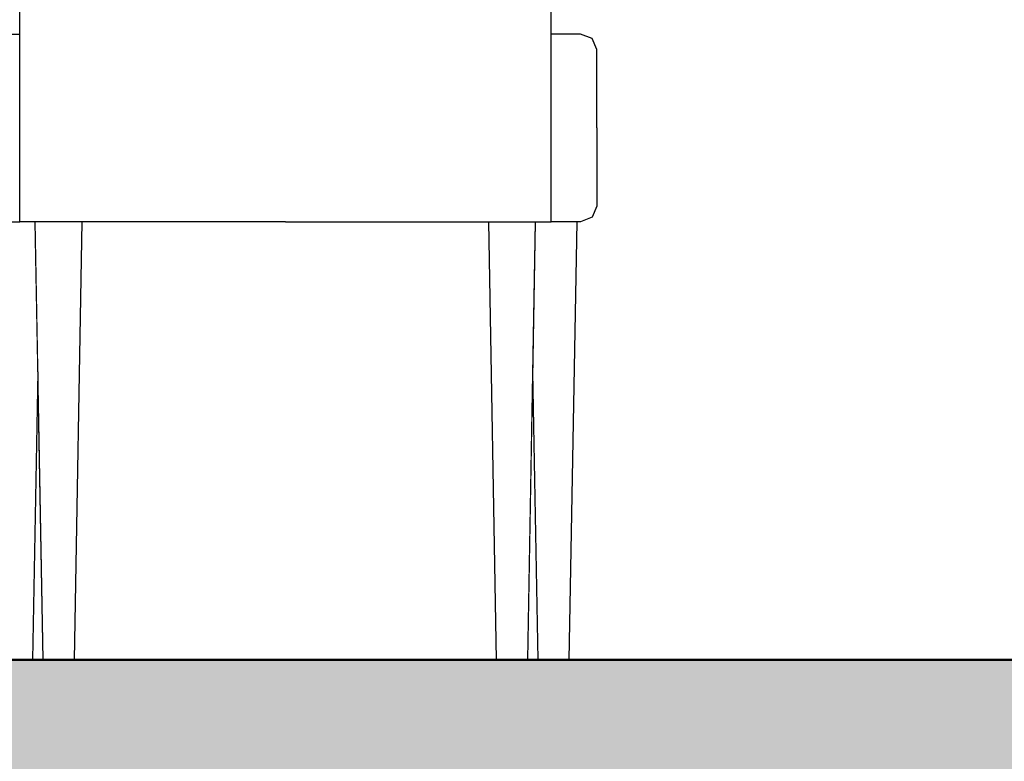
# Model space of a CAD drawing. Header units: millimetres. Extents: x -25478 to 4005, y -8416 to 11348.
# Tile 182 of 256: x -9015 to -8385, y 3415 to 3889. Entities that reach past the tile are written whole.
import ezdxf

# ---------------------------------------------------------------- set-up
doc = ezdxf.new("R2010")
doc.units = ezdxf.units.MM
doc.header["$MEASUREMENT"] = 0
doc.linetypes.add('Wipeout_Contour', pattern=[1000, 0, -1000])
for name, color, linetype in [('POHLED ZÁPADNÍ_1_Konstrukce - nosné', 7, 'Continuous'), ('POHLED ZÁPADNÍ_1_Nové_Konstrukce - krov', 7, 'Continuous'), ('POHLED ZÁPADNÍ_1_Nové_Výplně - Povrchové', 7, 'Continuous'), ('POHLED ZÁPADNÍ_1_Výplně - Povrchové', 7, 'Continuous'), ('POHLED ZÁPADNÍ_1_Výplně – Řezové', 7, 'Continuous')]:
    doc.layers.add(name, color=color, linetype=linetype)

msp = doc.modelspace()

# ---------------------------------------------------------------- wipeouts: each hides what was drawn before it
at = {"color": 254, "linetype": 'Wipeout_Contour', "lineweight": 0, "ltscale": 1235219.686544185}
msp.add_wipeout([(-10530.71, 6480), (-10530.71, 6166.67), (-10528.36, 6166.67), (-10528.36, 4355), (-10500.71, 4355), (-10500.71, 4330), (-10528.36, 4330), (-10528.36, 3480), (-9026.12, 3480), (-9031.12, 3760), (-9033.35, 3760), (-9040.66, 3762.93), (-9043.69, 3770), (-9043.69, 3870), (-9040.66, 3877.07), (-9033.35, 3880), (-9014.55, 3880), (-9014.55, 4280), (-8674.55, 4280), (-8674.55, 3880), (-8655.74, 3880), (-8648.43, 3877.07), (-8645.4, 3870), (-8645.4, 3770), (-8648.43, 3762.93), (-8655.74, 3760), (-8657.97, 3760), (-8662.97, 3480), (-8323.45, 3480), (-8328.45, 3760), (-8330.68, 3760), (-8338, 3762.93), (-8341.02, 3770), (-8341.02, 3870), (-8338, 3877.07), (-8330.68, 3880), (-8311.88, 3880), (-8311.88, 4280), (-7971.88, 4280), (-7971.88, 3880), (-7953.07, 3880), (-7945.76, 3877.07), (-7942.73, 3870), (-7942.73, 3770), (-7945.76, 3762.93), (-7953.07, 3760), (-7955.31, 3760), (-7960.31, 3480), (-7651.16, 3480), (-7656.16, 3760), (-7658.39, 3760), (-7665.7, 3762.93), (-7668.73, 3770), (-7668.73, 3870), (-7665.7, 3877.07), (-7658.39, 3880), (-7639.58, 3880), (-7639.58, 4280), (-7299.58, 4280), (-7299.58, 3880), (-7280.78, 3880), (-7273.47, 3877.07), (-7270.44, 3870), (-7270.44, 3770), (-7273.47, 3762.93), (-7280.78, 3760), (-7283.01, 3760), (-7288.01, 3480), (-6964.1, 3480), (-6969.1, 3760), (-6971.34, 3760), (-6978.65, 3762.93), (-6981.68, 3770), (-6981.68, 3870), (-6978.65, 3877.07), (-6971.34, 3880), (-6952.53, 3880), (-6952.53, 4280), (-6612.53, 4280), (-6612.53, 3880), (-6593.73, 3880), (-6586.42, 3877.07), (-6583.39, 3870), (-6583.39, 3770), (-6586.42, 3762.93), (-6593.73, 3760), (-6595.96, 3760), (-6600.96, 3480), (-4696.21, 3480), (-4701.21, 3760), (-4703.45, 3760), (-4710.76, 3762.93), (-4713.79, 3770), (-4713.79, 3870), (-4710.76, 3877.07), (-4703.45, 3880), (-4684.64, 3880), (-4684.64, 4280), (-4344.64, 4280), (-4344.64, 3880), (-4325.84, 3880), (-4318.53, 3877.07), (-4315.5, 3870), (-4315.5, 3770), (-4318.53, 3762.93), (-4325.84, 3760), (-4328.07, 3760), (-4333.07, 3480), (-3993.55, 3480), (-3998.55, 3760), (-4000.78, 3760), (-4008.09, 3762.93), (-4011.12, 3770), (-4011.12, 3870), (-4008.09, 3877.07), (-4000.78, 3880), (-3981.98, 3880), (-3981.98, 4280), (-3641.98, 4280), (-3641.98, 3880), (-3623.17, 3880), (-3615.86, 3877.07), (-3612.83, 3870), (-3612.83, 3770), (-3615.86, 3762.93), (-3623.17, 3760), (-3625.4, 3760), (-3630.4, 3480), (-3349.22, 3480), (-3354.22, 3760), (-3356.45, 3760), (-3363.76, 3762.93), (-3366.79, 3770), (-3366.79, 3870), (-3363.76, 3877.07), (-3356.45, 3880), (-3337.64, 3880), (-3337.64, 4280), (-2997.64, 4280), (-2997.64, 3880), (-2978.84, 3880), (-2971.53, 3877.07), (-2968.5, 3870), (-2968.5, 3770), (-2971.53, 3762.93), (-2978.84, 3760), (-2981.07, 3760), (-2986.07, 3480), (-2662.17, 3480), (-2667.17, 3760), (-2669.4, 3760), (-2676.71, 3762.93), (-2679.74, 3770), (-2679.74, 3870), (-2676.71, 3877.07), (-2669.4, 3880), (-2650.59, 3880), (-2650.59, 4280), (-2310.59, 4280), (-2310.59, 3880), (-2291.79, 3880), (-2284.48, 3877.07), (-2281.45, 3870), (-2281.45, 3770), (-2284.48, 3762.93), (-2291.79, 3760), (-2294.02, 3760), (-2299.02, 3480), (-771.45, 3480), (-771.45, 4330), (-801.45, 4330), (-801.45, 4355), (-771.45, 4355), (-771.45, 6480)], dxfattribs=at).dxf.layer = 'POHLED ZÁPADNÍ_1_Výplně - Povrchové'

# ---------------------------------------------------------------- next in the draw order: wipeouts: each hides what was drawn before it
at = {"color": 254, "linetype": 'Wipeout_Contour', "lineweight": 0, "ltscale": 49109.170755}
msp.add_wipeout([(-9043.69, 3870), (-9015.4, 3870), (-9014.55, 3872.14), (-9014.55, 3877.07), (-9040.66, 3877.07)], dxfattribs=at).dxf.layer = 'POHLED ZÁPADNÍ_1_Nové_Výplně - Povrchové'
at = {"color": 254, "linetype": 'Wipeout_Contour', "lineweight": 0, "ltscale": 37952.576881}
msp.add_wipeout([(-8673.69, 3870), (-8674.55, 3870), (-8674.55, 3820), (-8673.69, 3820)], dxfattribs=at).dxf.layer = 'POHLED ZÁPADNÍ_1_Nové_Výplně - Povrchové'
at = {"color": 254, "linetype": 'Wipeout_Contour', "lineweight": 0, "ltscale": 38230.830493}
msp.add_wipeout([(-8979.55, 3480), (-8709.55, 3480), (-8714.55, 3760), (-8974.55, 3760)], dxfattribs=at).dxf.layer = 'POHLED ZÁPADNÍ_1_Výplně - Povrchové'
at = {"color": 254, "linetype": 'Wipeout_Contour', "lineweight": 0, "ltscale": 29023.711264}
msp.add_wipeout([(-9006.12, 3480), (-8999.55, 3480), (-9002.83, 3664)], dxfattribs=at).dxf.layer = 'POHLED ZÁPADNÍ_1_Výplně - Povrchové'
at = {"color": 254, "linetype": 'Wipeout_Contour', "lineweight": 0, "ltscale": 28142.07667}
msp.add_wipeout([(-8686.26, 3664), (-8689.55, 3480), (-8682.97, 3480)], dxfattribs=at).dxf.layer = 'POHLED ZÁPADNÍ_1_Výplně - Povrchové'

# ---------------------------------------------------------------- next in the draw order: wipeouts: each hides what was drawn before it
at = {"color": 254, "linetype": 'Wipeout_Contour', "lineweight": 0, "ltscale": 37899.301337}
msp.add_wipeout([(-8673.69, 3870), (-8673.69, 3820), (-8645.4, 3820), (-8645.4, 3870)], dxfattribs=at).dxf.layer = 'POHLED ZÁPADNÍ_1_Nové_Výplně - Povrchové'
at = {"color": 254, "linetype": 'Wipeout_Contour', "lineweight": 0, "ltscale": 48589.835269}
msp.add_wipeout([(-9004.55, 3760), (-9031.12, 3760), (-9026.12, 3480), (-9006.12, 3480), (-9002.83, 3664)], dxfattribs=at).dxf.layer = 'POHLED ZÁPADNÍ_1_Nové_Výplně - Povrchové'
at = {"color": 254, "linetype": 'Wipeout_Contour', "lineweight": 0, "ltscale": 47019.95888}
msp.add_wipeout([(-8684.55, 3760), (-8686.26, 3664), (-8682.97, 3480), (-8662.97, 3480), (-8657.97, 3760)], dxfattribs=at).dxf.layer = 'POHLED ZÁPADNÍ_1_Nové_Výplně - Povrchové'

# ---------------------------------------------------------------- next in the draw order: wipeouts: each hides what was drawn before it
at = {"color": 254, "linetype": 'Wipeout_Contour', "lineweight": 0, "ltscale": 28495.426381}
msp.add_wipeout([(-8674.55, 3872.14), (-8674.55, 3870), (-8673.69, 3870)], dxfattribs=at).dxf.layer = 'POHLED ZÁPADNÍ_1_Nové_Výplně - Povrchové'
at = {"color": 254, "linetype": 'Wipeout_Contour', "lineweight": 0, "ltscale": 37871.970191}
msp.add_wipeout([(-8674.55, 3770), (-8673.69, 3770), (-8673.69, 3820), (-8674.55, 3820)], dxfattribs=at).dxf.layer = 'POHLED ZÁPADNÍ_1_Nové_Výplně - Povrchové'
at = {"color": 254, "linetype": 'Wipeout_Contour', "lineweight": 0, "ltscale": 48901.755579}
msp.add_wipeout([(-9043.69, 3770), (-9040.66, 3762.93), (-9014.55, 3762.93), (-9014.55, 3767.86), (-9015.4, 3770)], dxfattribs=at).dxf.layer = 'POHLED ZÁPADNÍ_1_Nové_Výplně - Povrchové'
at = {"color": 254, "linetype": 'Wipeout_Contour', "lineweight": 0, "ltscale": 38767.667769}
msp.add_wipeout([(-8979.55, 3480), (-8974.55, 3760), (-9004.55, 3760), (-8999.55, 3480)], dxfattribs=at).dxf.layer = 'POHLED ZÁPADNÍ_1_Nové_Výplně - Povrchové'
at = {"color": 254, "linetype": 'Wipeout_Contour', "lineweight": 0, "ltscale": 37694.193149}
msp.add_wipeout([(-8709.55, 3480), (-8689.55, 3480), (-8684.55, 3760), (-8714.55, 3760)], dxfattribs=at).dxf.layer = 'POHLED ZÁPADNÍ_1_Nové_Výplně - Povrchové'

# ---------------------------------------------------------------- next in the draw order: hatches: boundary and pattern name
at = {"layer": 'POHLED ZÁPADNÍ_1_Výplně – Řezové', "linetype": 'Continuous', "lineweight": 13}
msp.add_hatch(color=254, dxfattribs=at).paths.add_polyline_path([(-10980.7, 3180), (-2555.99, 3180), (-2555.99, 3480), (-10980.7, 3480)])

# ---------------------------------------------------------------- next in the draw order: linework, layer by layer
at = {"layer": 'POHLED ZÁPADNÍ_1_Konstrukce - nosné', "color": 7, "linetype": 'Continuous', "lineweight": 50, "flags": 128}
msp.add_lwpolyline([(-771.45, 3480), (-2555.99, 3480), (-10530.71, 3480)], dxfattribs=at)
at = {"layer": 'POHLED ZÁPADNÍ_1_Nové_Konstrukce - krov', "color": 1, "linetype": 'Continuous', "lineweight": 25}
for p, q in [((-9006.12, 3480), (-9002.83, 3664)), ((-8682.97, 3480), (-8686.26, 3664))]:
    msp.add_line(p, q, dxfattribs=at)

# ---------------------------------------------------------------- next in the draw order: wipeouts: each hides what was drawn before it
at = {"color": 254, "linetype": 'Wipeout_Contour', "lineweight": 0, "ltscale": 47448.130503}
msp.add_wipeout([(-8674.55, 3872.14), (-8673.69, 3870), (-8645.4, 3870), (-8648.43, 3877.07), (-8674.55, 3877.07)], dxfattribs=at).dxf.layer = 'POHLED ZÁPADNÍ_1_Nové_Výplně - Povrchové'
at = {"color": 254, "linetype": 'Wipeout_Contour', "lineweight": 0, "ltscale": 37818.580936}
msp.add_wipeout([(-8645.4, 3820), (-8673.69, 3820), (-8673.69, 3770), (-8645.4, 3770)], dxfattribs=at).dxf.layer = 'POHLED ZÁPADNÍ_1_Nové_Výplně - Povrchové'
at = {"color": 254, "linetype": 'Wipeout_Contour', "lineweight": 0, "ltscale": 38757.37759}
msp.add_wipeout([(-8844.55, 3760.76), (-8844.55, 3761.34), (-9014.55, 3761.34), (-9014.55, 3760.76)], dxfattribs=at).dxf.layer = 'POHLED ZÁPADNÍ_1_Nové_Výplně - Povrchové'

# ---------------------------------------------------------------- next in the draw order: linework, layer by layer
at = {"layer": 'POHLED ZÁPADNÍ_1_Nové_Konstrukce - krov', "color": 1, "linetype": 'Continuous', "lineweight": 25}
msp.add_line((-8645.4, 3820), (-8645.4, 3870), dxfattribs=at)

# ---------------------------------------------------------------- next in the draw order: wipeouts: each hides what was drawn before it
at = {"color": 254, "linetype": 'Wipeout_Contour', "lineweight": 0, "ltscale": 37967.3245}
msp.add_wipeout([(-8674.55, 3877.07), (-8648.43, 3877.07), (-8655.74, 3880), (-8674.55, 3880)], dxfattribs=at).dxf.layer = 'POHLED ZÁPADNÍ_1_Nové_Výplně - Povrchové'
at = {"color": 254, "linetype": 'Wipeout_Contour', "lineweight": 0, "ltscale": 37830.534175}
msp.add_wipeout([(-8673.69, 3770), (-8674.55, 3770), (-8674.55, 3768.69), (-8674.55, 3767.86)], dxfattribs=at).dxf.layer = 'POHLED ZÁPADNÍ_1_Nové_Výplně - Povrchové'
at = {"color": 254, "linetype": 'Wipeout_Contour', "lineweight": 0, "ltscale": 38758.391056}
msp.add_wipeout([(-8844.55, 3761.34), (-8844.55, 3762.07), (-9014.55, 3762.07), (-9014.55, 3761.34)], dxfattribs=at).dxf.layer = 'POHLED ZÁPADNÍ_1_Nové_Výplně - Povrchové'

# ---------------------------------------------------------------- next in the draw order: linework, layer by layer
at = {"layer": 'POHLED ZÁPADNÍ_1_Nové_Konstrukce - krov', "color": 1, "linetype": 'Continuous', "lineweight": 25}
for p, q in [((-8648.43, 3877.07), (-8655.74, 3880)), ((-8645.4, 3870), (-8648.43, 3877.07))]:
    msp.add_line(p, q, dxfattribs=at)

# ---------------------------------------------------------------- next in the draw order: wipeouts: each hides what was drawn before it
at = {"color": 254, "linetype": 'Wipeout_Contour', "lineweight": 0, "ltscale": 47233.421259}
msp.add_wipeout([(-8674.55, 3767.86), (-8674.55, 3762.93), (-8648.43, 3762.93), (-8645.4, 3770), (-8673.69, 3770)], dxfattribs=at).dxf.layer = 'POHLED ZÁPADNÍ_1_Nové_Výplně - Povrchové'
at = {"color": 254, "linetype": 'Wipeout_Contour', "lineweight": 0, "ltscale": 38759.625173}
msp.add_wipeout([(-8844.55, 3762.07), (-8844.55, 3762.93), (-9014.55, 3762.93), (-9014.55, 3762.07)], dxfattribs=at).dxf.layer = 'POHLED ZÁPADNÍ_1_Nové_Výplně - Povrchové'

# ---------------------------------------------------------------- next in the draw order: linework, layer by layer
at = {"layer": 'POHLED ZÁPADNÍ_1_Nové_Konstrukce - krov', "color": 1, "linetype": 'Continuous', "lineweight": 25}
msp.add_line((-8645.4, 3820), (-8645.4, 3770), dxfattribs=at)

# ---------------------------------------------------------------- next in the draw order: wipeouts: each hides what was drawn before it
at = {"color": 254, "linetype": 'Wipeout_Contour', "lineweight": 0, "ltscale": 38761.058937}
msp.add_wipeout([(-8844.55, 3762.93), (-8844.55, 3763.91), (-9014.55, 3763.91), (-9014.55, 3762.93)], dxfattribs=at).dxf.layer = 'POHLED ZÁPADNÍ_1_Nové_Výplně - Povrchové'
at = {"color": 254, "linetype": 'Wipeout_Contour', "lineweight": 0, "ltscale": 37778.393374}
msp.add_wipeout([(-8674.55, 3762.93), (-8674.55, 3760), (-8655.74, 3760), (-8648.43, 3762.93)], dxfattribs=at).dxf.layer = 'POHLED ZÁPADNÍ_1_Nové_Výplně - Povrchové'

# ---------------------------------------------------------------- next in the draw order: linework, layer by layer
at = {"layer": 'POHLED ZÁPADNÍ_1_Nové_Konstrukce - krov', "color": 1, "linetype": 'Continuous', "lineweight": 25}
for p, q in [((-8645.4, 3770), (-8648.43, 3762.93)), ((-9014.55, 3760.34), (-9014.55, 3760.76)), ((-9014.55, 3760.09), (-9014.55, 3760.34)), ((-8648.43, 3762.93), (-8655.74, 3760)), ((-9031.12, 3760), (-9014.54, 3760)), ((-9014.54, 3760), (-9014.55, 3760.09)), ((-9004.55, 3760), (-9014.54, 3760)), ((-8974.55, 3760), (-9004.55, 3760)), ((-8999.55, 3480), (-9004.55, 3760)), ((-8979.55, 3480), (-8974.55, 3760)), ((-8662.97, 3480), (-8657.97, 3760)), ((-8655.74, 3760), (-8657.97, 3760))]:
    msp.add_line(p, q, dxfattribs=at)

# ---------------------------------------------------------------- next in the draw order: wipeouts: each hides what was drawn before it
at = {"color": 254, "linetype": 'Wipeout_Contour', "lineweight": 0, "ltscale": 38762.667931}
msp.add_wipeout([(-8844.55, 3763.91), (-8844.55, 3765), (-9014.55, 3765), (-9014.55, 3763.91)], dxfattribs=at).dxf.layer = 'POHLED ZÁPADNÍ_1_Nové_Výplně - Povrchové'
at = {"color": 254, "linetype": 'Wipeout_Contour', "lineweight": 0, "ltscale": 28674.958228}
msp.add_wipeout([(-8844.55, 3760), (-8674.55, 3760), (-8844.55, 3760.09)], dxfattribs=at).dxf.layer = 'POHLED ZÁPADNÍ_1_Nové_Výplně - Povrchové'

# ---------------------------------------------------------------- next in the draw order: linework, layer by layer
at = {"layer": 'POHLED ZÁPADNÍ_1_Nové_Konstrukce - krov', "color": 1, "linetype": 'Continuous', "lineweight": 25}
msp.add_line((-9014.55, 3760.76), (-9014.54, 3761.34), dxfattribs=at)

# ---------------------------------------------------------------- next in the draw order: wipeouts: each hides what was drawn before it
at = {"color": 254, "linetype": 'Wipeout_Contour', "lineweight": 0, "ltscale": 38764.424737}
msp.add_wipeout([(-8844.55, 3765), (-8844.55, 3766.17), (-9014.55, 3766.17), (-9014.55, 3765)], dxfattribs=at).dxf.layer = 'POHLED ZÁPADNÍ_1_Nové_Výplně - Povrchové'
at = {"color": 254, "linetype": 'Wipeout_Contour', "lineweight": 0, "ltscale": 28675.125561}
msp.add_wipeout([(-8844.55, 3760.09), (-8674.55, 3760.09), (-8844.55, 3760.34)], dxfattribs=at).dxf.layer = 'POHLED ZÁPADNÍ_1_Nové_Výplně - Povrchové'

# ---------------------------------------------------------------- next in the draw order: linework, layer by layer
at = {"layer": 'POHLED ZÁPADNÍ_1_Nové_Konstrukce - krov', "color": 1, "linetype": 'Continuous', "lineweight": 25}
for p, q in [((-9014.54, 3762.07), (-9014.54, 3762.93)), ((-9014.54, 3761.34), (-9014.54, 3762.07))]:
    msp.add_line(p, q, dxfattribs=at)

# ---------------------------------------------------------------- next in the draw order: wipeouts: each hides what was drawn before it
at = {"color": 254, "linetype": 'Wipeout_Contour', "lineweight": 0, "ltscale": 38766.299395}
msp.add_wipeout([(-8844.55, 3766.17), (-8844.55, 3767.41), (-9014.55, 3767.41), (-9014.55, 3766.17)], dxfattribs=at).dxf.layer = 'POHLED ZÁPADNÍ_1_Nové_Výplně - Povrchové'
at = {"color": 254, "linetype": 'Wipeout_Contour', "lineweight": 0, "ltscale": 28675.491408}
msp.add_wipeout([(-8844.55, 3760.34), (-8674.55, 3760.34), (-8844.55, 3760.76)], dxfattribs=at).dxf.layer = 'POHLED ZÁPADNÍ_1_Nové_Výplně - Povrchové'

# ---------------------------------------------------------------- next in the draw order: linework, layer by layer
at = {"layer": 'POHLED ZÁPADNÍ_1_Nové_Konstrukce - krov', "color": 1, "linetype": 'Continuous', "lineweight": 25}
msp.add_line((-9014.54, 3762.93), (-9014.54, 3763.91), dxfattribs=at)

# ---------------------------------------------------------------- next in the draw order: wipeouts: each hides what was drawn before it
at = {"color": 254, "linetype": 'Wipeout_Contour', "lineweight": 0, "ltscale": 38768.259912}
msp.add_wipeout([(-8844.55, 3767.41), (-8844.55, 3768.69), (-9014.55, 3768.69), (-9014.55, 3767.41)], dxfattribs=at).dxf.layer = 'POHLED ZÁPADNÍ_1_Nové_Výplně - Povrchové'
at = {"color": 254, "linetype": 'Wipeout_Contour', "lineweight": 0, "ltscale": 38131.621728}
msp.add_wipeout([(-8844.55, 3760.76), (-8674.55, 3760.76), (-8674.55, 3761.34), (-8844.55, 3761.34)], dxfattribs=at).dxf.layer = 'POHLED ZÁPADNÍ_1_Nové_Výplně - Povrchové'

# ---------------------------------------------------------------- next in the draw order: linework, layer by layer
at = {"layer": 'POHLED ZÁPADNÍ_1_Nové_Konstrukce - krov', "color": 1, "linetype": 'Continuous', "lineweight": 25}
msp.add_line((-9014.54, 3763.91), (-9014.54, 3765), dxfattribs=at)

# ---------------------------------------------------------------- next in the draw order: wipeouts: each hides what was drawn before it
at = {"color": 254, "linetype": 'Wipeout_Contour', "lineweight": 0, "ltscale": 38770.2728}
msp.add_wipeout([(-8844.55, 3768.69), (-8844.55, 3770), (-9014.55, 3770), (-9014.55, 3768.69)], dxfattribs=at).dxf.layer = 'POHLED ZÁPADNÍ_1_Nové_Výplně - Povrchové'
at = {"color": 254, "linetype": 'Wipeout_Contour', "lineweight": 0, "ltscale": 38132.651827}
msp.add_wipeout([(-8844.55, 3761.34), (-8674.55, 3761.34), (-8674.55, 3762.07), (-8844.55, 3762.07)], dxfattribs=at).dxf.layer = 'POHLED ZÁPADNÍ_1_Nové_Výplně - Povrchové'

# ---------------------------------------------------------------- next in the draw order: linework, layer by layer
at = {"layer": 'POHLED ZÁPADNÍ_1_Nové_Konstrukce - krov', "color": 1, "linetype": 'Continuous', "lineweight": 25}
msp.add_line((-9014.54, 3765), (-9014.54, 3766.17), dxfattribs=at)

# ---------------------------------------------------------------- next in the draw order: wipeouts: each hides what was drawn before it
at = {"color": 254, "linetype": 'Wipeout_Contour', "lineweight": 0, "ltscale": 38857.921067}
msp.add_wipeout([(-8844.55, 3770), (-8844.55, 3880), (-9014.55, 3880), (-9014.55, 3770)], dxfattribs=at).dxf.layer = 'POHLED ZÁPADNÍ_1_Nové_Výplně - Povrchové'
at = {"color": 254, "linetype": 'Wipeout_Contour', "lineweight": 0, "ltscale": 38133.906197}
msp.add_wipeout([(-8844.55, 3762.07), (-8674.55, 3762.07), (-8674.55, 3762.93), (-8844.55, 3762.93)], dxfattribs=at).dxf.layer = 'POHLED ZÁPADNÍ_1_Nové_Výplně - Povrchové'

# ---------------------------------------------------------------- next in the draw order: linework, layer by layer
at = {"layer": 'POHLED ZÁPADNÍ_1_Nové_Konstrukce - krov', "color": 1, "linetype": 'Continuous', "lineweight": 25}
for p, q in [((-9014.54, 3768.69), (-9014.54, 3770)), ((-9014.54, 3767.41), (-9014.54, 3768.69)), ((-9014.54, 3766.17), (-9014.54, 3767.41))]:
    msp.add_line(p, q, dxfattribs=at)

# ---------------------------------------------------------------- next in the draw order: wipeouts: each hides what was drawn before it
at = {"color": 254, "linetype": 'Wipeout_Contour', "lineweight": 0, "ltscale": 39095.656535}
msp.add_wipeout([(-8844.55, 3880), (-8844.55, 4065.86), (-9014.55, 4065.86), (-9014.55, 3880)], dxfattribs=at).dxf.layer = 'POHLED ZÁPADNÍ_1_Nové_Výplně - Povrchové'
at = {"color": 254, "linetype": 'Wipeout_Contour', "lineweight": 0, "ltscale": 38135.363488}
msp.add_wipeout([(-8844.55, 3762.93), (-8674.55, 3762.93), (-8674.55, 3763.91), (-8844.55, 3763.91)], dxfattribs=at).dxf.layer = 'POHLED ZÁPADNÍ_1_Nové_Výplně - Povrchové'

# ---------------------------------------------------------------- next in the draw order: linework, layer by layer
at = {"layer": 'POHLED ZÁPADNÍ_1_Nové_Konstrukce - krov', "color": 1, "linetype": 'Continuous', "lineweight": 25}
for p, q in [((-9014.54, 3880), (-9014.54, 4065.86)), ((-9033.35, 3880), (-9014.54, 3880)), ((-9014.54, 3770), (-9014.54, 3880)), ((-8674.55, 3760.34), (-8674.55, 3760.76)), ((-8674.55, 3760.09), (-8674.55, 3760.34)), ((-8844.54, 3760), (-8974.55, 3760)), ((-8844.54, 3760), (-8714.54, 3760)), ((-8714.54, 3760), (-8684.55, 3760)), ((-8709.55, 3480), (-8714.54, 3760)), ((-8689.55, 3480), (-8684.55, 3760)), ((-8684.55, 3760), (-8674.55, 3760)), ((-8674.55, 3760), (-8674.55, 3760.09)), ((-8657.97, 3760), (-8674.55, 3760))]:
    msp.add_line(p, q, dxfattribs=at)

# ---------------------------------------------------------------- next in the draw order: wipeouts: each hides what was drawn before it
at = {"color": 254, "linetype": 'Wipeout_Contour', "lineweight": 0, "ltscale": 38136.998883}
msp.add_wipeout([(-8844.55, 3763.91), (-8674.55, 3763.91), (-8674.55, 3765), (-8844.55, 3765)], dxfattribs=at).dxf.layer = 'POHLED ZÁPADNÍ_1_Nové_Výplně - Povrchové'

# ---------------------------------------------------------------- next in the draw order: linework, layer by layer
at = {"layer": 'POHLED ZÁPADNÍ_1_Nové_Konstrukce - krov', "color": 1, "linetype": 'Continuous', "lineweight": 25}
msp.add_line((-8674.55, 3760.76), (-8674.55, 3761.34), dxfattribs=at)

# ---------------------------------------------------------------- next in the draw order: wipeouts: each hides what was drawn before it
at = {"color": 254, "linetype": 'Wipeout_Contour', "lineweight": 0, "ltscale": 38138.784512}
msp.add_wipeout([(-8844.55, 3765), (-8674.55, 3765), (-8674.55, 3766.17), (-8844.55, 3766.17)], dxfattribs=at).dxf.layer = 'POHLED ZÁPADNÍ_1_Nové_Výplně - Povrchové'

# ---------------------------------------------------------------- next in the draw order: linework, layer by layer
at = {"layer": 'POHLED ZÁPADNÍ_1_Nové_Konstrukce - krov', "color": 1, "linetype": 'Continuous', "lineweight": 25}
for p, q in [((-8674.55, 3762.07), (-8674.55, 3762.93)), ((-8674.55, 3761.34), (-8674.55, 3762.07))]:
    msp.add_line(p, q, dxfattribs=at)

# ---------------------------------------------------------------- next in the draw order: wipeouts: each hides what was drawn before it
at = {"color": 254, "linetype": 'Wipeout_Contour', "lineweight": 0, "ltscale": 38140.689925}
msp.add_wipeout([(-8844.55, 3766.17), (-8674.55, 3766.17), (-8674.55, 3767.41), (-8844.55, 3767.41)], dxfattribs=at).dxf.layer = 'POHLED ZÁPADNÍ_1_Nové_Výplně - Povrchové'

# ---------------------------------------------------------------- next in the draw order: linework, layer by layer
at = {"layer": 'POHLED ZÁPADNÍ_1_Nové_Konstrukce - krov', "color": 1, "linetype": 'Continuous', "lineweight": 25}
msp.add_line((-8674.55, 3762.93), (-8674.55, 3763.91), dxfattribs=at)

# ---------------------------------------------------------------- next in the draw order: wipeouts: each hides what was drawn before it
at = {"color": 254, "linetype": 'Wipeout_Contour', "lineweight": 0, "ltscale": 38142.682602}
msp.add_wipeout([(-8844.55, 3767.41), (-8674.55, 3767.41), (-8674.55, 3768.69), (-8844.55, 3768.69)], dxfattribs=at).dxf.layer = 'POHLED ZÁPADNÍ_1_Nové_Výplně - Povrchové'

# ---------------------------------------------------------------- next in the draw order: linework, layer by layer
at = {"layer": 'POHLED ZÁPADNÍ_1_Nové_Konstrukce - krov', "color": 1, "linetype": 'Continuous', "lineweight": 25}
msp.add_line((-8674.55, 3763.91), (-8674.55, 3765), dxfattribs=at)

# ---------------------------------------------------------------- next in the draw order: wipeouts: each hides what was drawn before it
at = {"color": 254, "linetype": 'Wipeout_Contour', "lineweight": 0, "ltscale": 38144.728505}
msp.add_wipeout([(-8844.55, 3768.69), (-8674.55, 3768.69), (-8674.55, 3770), (-8844.55, 3770)], dxfattribs=at).dxf.layer = 'POHLED ZÁPADNÍ_1_Nové_Výplně - Povrchové'

# ---------------------------------------------------------------- next in the draw order: linework, layer by layer
at = {"layer": 'POHLED ZÁPADNÍ_1_Nové_Konstrukce - krov', "color": 1, "linetype": 'Continuous', "lineweight": 25}
msp.add_line((-8674.55, 3765), (-8674.55, 3766.17), dxfattribs=at)

# ---------------------------------------------------------------- next in the draw order: wipeouts: each hides what was drawn before it
at = {"color": 254, "linetype": 'Wipeout_Contour', "lineweight": 0, "ltscale": 38233.807792}
msp.add_wipeout([(-8844.55, 3770), (-8674.55, 3770), (-8674.55, 3880), (-8844.55, 3880)], dxfattribs=at).dxf.layer = 'POHLED ZÁPADNÍ_1_Nové_Výplně - Povrchové'

# ---------------------------------------------------------------- next in the draw order: linework, layer by layer
at = {"layer": 'POHLED ZÁPADNÍ_1_Nové_Konstrukce - krov', "color": 1, "linetype": 'Continuous', "lineweight": 25}
for p, q in [((-8674.55, 3768.69), (-8674.55, 3770)), ((-8674.55, 3767.41), (-8674.55, 3768.69)), ((-8674.55, 3766.17), (-8674.55, 3767.41))]:
    msp.add_line(p, q, dxfattribs=at)

# ---------------------------------------------------------------- next in the draw order: wipeouts: each hides what was drawn before it
at = {"color": 254, "linetype": 'Wipeout_Contour', "lineweight": 0, "ltscale": 38475.393788}
msp.add_wipeout([(-8844.55, 3880), (-8674.55, 3880), (-8674.55, 4065.86), (-8844.55, 4065.86)], dxfattribs=at).dxf.layer = 'POHLED ZÁPADNÍ_1_Nové_Výplně - Povrchové'

# ---------------------------------------------------------------- next in the draw order: linework, layer by layer
at = {"layer": 'POHLED ZÁPADNÍ_1_Nové_Konstrukce - krov', "color": 1, "linetype": 'Continuous', "lineweight": 25}
for p, q in [((-8674.55, 3880), (-8674.55, 4065.86)), ((-8674.55, 3770), (-8674.55, 3880)), ((-8655.74, 3880), (-8674.55, 3880))]:
    msp.add_line(p, q, dxfattribs=at)

doc.saveas('drawing.dxf')
